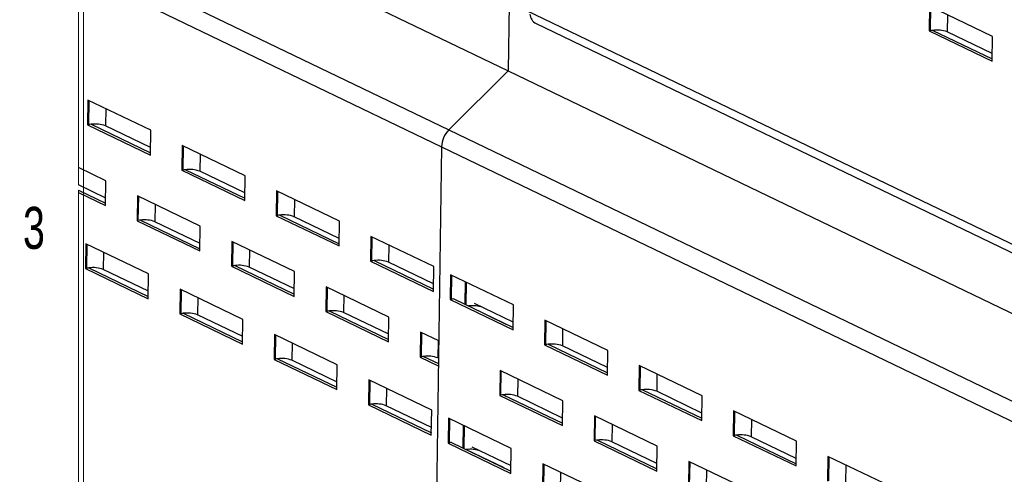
# Paper-space layout 'Sheet3' of a CAD drawing. Header units: inches. Extents: x 0.5 to 19.2, y -4 to 10.7.
# Tile 8 of 27: x 0.5 to 2.9, y 5.7 to 6.9. Entities that reach past the tile are written whole.
import ezdxf

# ---------------------------------------------------------------- set-up
doc = ezdxf.new("R2010")
doc.units = ezdxf.units.IN
doc.header["$MEASUREMENT"] = 0
doc.styles.add('SLDTEXTSTYLE0', font='TXT', dxfattribs={"width": 0.7})

psp = doc.layouts.new('Sheet3')

# ---------------------------------------------------------------- linework, layer by layer
at = {"color": 7, "linetype": 'Continuous', "lineweight": 18}
for p, q in [((0.6262516, 10.5170732), (0.6262516, 0.5170732)), ((0.6139185, 8.0348932), (0.6139185, 6.4455612)), ((0.6139185, 6.4323249), (0.6139185, 5.5073038))]:
    psp.add_line(p, q, dxfattribs=at)
at = {"color": 7, "linetype": 'Continuous', "lineweight": 25}
for p, q in [((0.6139185, 7.2411716), (1.6782918, 6.7283926)), ((1.5201318, 6.9764725), (4.9124979, 5.3421456)), ((1.6807481, 6.8937985), (1.6782918, 6.7283919)), ((2.7228824, 6.8886851), (2.7219689, 6.8271711)), ((2.8785216, 6.8137034), (2.7228824, 6.8886851)), ((1.7475972, 6.84546), (4.7159176, 5.4154239)), ((2.7219689, 6.8271711), (2.7250858, 6.8278159)), ((2.7219689, 6.8271711), (2.8776082, 6.7521894)), ((2.7305905, 6.8286965), (2.8776919, 6.7578281)), ((2.8778871, 6.7709704), (2.766132, 6.8248102)), ((2.8776082, 6.7521894), (2.8785216, 6.8137034)), ((1.6782918, 6.7283919), (1.5315802, 6.5818376)), ((1.6782918, 6.7283919), (5.0706579, 5.094065)), ((0.6375586, 6.6557846), (0.6366451, 6.5942705)), ((0.7931979, 6.5808029), (0.6375586, 6.6557846)), ((0.6366451, 6.5942705), (0.6397621, 6.5949153)), ((0.6366451, 6.5942705), (0.7922844, 6.5192888)), ((0.6452668, 6.595796), (0.7923681, 6.5249276)), ((0.7925633, 6.5380698), (0.6808082, 6.5919097)), ((0.7922844, 6.5192888), (0.7931979, 6.5808029)), ((1.5315802, 6.5818376), (4.9239463, 4.9475106)), ((0.8712846, 6.5431834), (0.8703711, 6.4816693)), ((1.0269239, 6.4682016), (0.8712846, 6.5431834)), ((1.5136494, 6.5399501), (1.4827845, 4.461521)), ((1.5136494, 6.5399501), (4.9060153, 4.9056232)), ((0.6820492, 6.4557769), (0.6139185, 6.4886)), ((0.8703711, 6.4816693), (0.8734881, 6.4823141)), ((0.8703711, 6.4816693), (1.0260103, 6.4066876)), ((0.8789928, 6.4831948), (1.0260941, 6.4123263)), ((1.0262893, 6.4254686), (0.9145342, 6.4793084)), ((1.0260103, 6.4066876), (1.0269239, 6.4682016)), ((0.6814146, 6.4130439), (0.6139185, 6.4455612)), ((0.6811357, 6.3942629), (0.6820492, 6.4557769)), ((0.6139185, 6.4323249), (0.6812195, 6.3999016)), ((0.6139185, 6.4266458), (0.6811357, 6.3942629)), ((0.7601359, 6.4181574), (0.7592224, 6.3566433)), ((0.9157752, 6.3431757), (0.7601359, 6.4181574)), ((1.1050106, 6.4305821), (1.1040971, 6.369068)), ((1.2606499, 6.3556003), (1.1050106, 6.4305821)), ((1.1040971, 6.369068), (1.1072141, 6.3697128)), ((1.1040971, 6.369068), (1.2597364, 6.2940863)), ((1.1127188, 6.3705935), (1.2598201, 6.2997251)), ((0.7592224, 6.3566433), (0.7623394, 6.3572881)), ((0.7592224, 6.3566433), (0.9148618, 6.2816616)), ((0.7678441, 6.3581688), (0.9149454, 6.2873003)), ((0.9151406, 6.3004426), (0.8033855, 6.3542824)), ((0.9148618, 6.2816616), (0.9157752, 6.3431757)), ((1.2600153, 6.3128673), (1.1482602, 6.3667071)), ((1.2597364, 6.2940863), (1.2606499, 6.3556003)), ((0.6322714, 6.2997488), (0.6313579, 6.2382347)), ((0.7879107, 6.224767), (0.6322714, 6.2997488)), ((0.993862, 6.3055561), (0.9929485, 6.2440421)), ((1.1495012, 6.2305744), (0.993862, 6.3055561)), ((1.3387366, 6.3179808), (1.3378231, 6.2564668)), ((1.4943759, 6.2429991), (1.3387366, 6.3179808)), ((1.0015702, 6.2455675), (1.1486715, 6.1746991)), ((1.3378231, 6.2564668), (1.3409401, 6.2571115)), ((1.3378231, 6.2564668), (1.4934624, 6.181485)), ((1.3464448, 6.2579922), (1.4935461, 6.1871238)), ((1.4937413, 6.2002661), (1.3819862, 6.2541059)), ((0.6313579, 6.2382347), (0.6344749, 6.2388795)), ((0.6313579, 6.2382347), (0.7869972, 6.163253)), ((0.6399796, 6.2397602), (0.7870809, 6.1688917)), ((0.7872761, 6.182034), (0.675521, 6.2358738)), ((0.7869972, 6.163253), (0.7879107, 6.224767)), ((0.9929485, 6.2440421), (0.9960655, 6.2446868)), ((0.9929485, 6.2440421), (1.1485877, 6.1690603)), ((1.1488666, 6.1878414), (1.0371116, 6.2416811)), ((1.1485877, 6.1690603), (1.1495012, 6.2305744)), ((1.4934624, 6.181485), (1.4943759, 6.2429991)), ((1.5360053, 6.2229427), (1.5350918, 6.1614287)), ((1.6916446, 6.147961), (1.5360053, 6.2229427)), ((1.5724626, 6.2053788), (1.5716328, 6.1495035)), ((0.8659975, 6.1871475), (0.865084, 6.1256334)), ((1.0216367, 6.1121658), (0.8659975, 6.1871475)), ((1.227588, 6.1929548), (1.2266745, 6.1314408)), ((1.3832272, 6.1179731), (1.227588, 6.1929548)), ((1.5350918, 6.1614287), (1.5382088, 6.1620734)), ((1.5350918, 6.1614287), (1.6907311, 6.0864469)), ((1.5437135, 6.1629541), (1.6908148, 6.0920857)), ((1.69101, 6.105228), (1.5950264, 6.1514696)), ((1.6907311, 6.0864469), (1.6916446, 6.147961)), ((0.865084, 6.1256334), (0.8682009, 6.1262782)), ((0.865084, 6.1256334), (1.0207232, 6.0506517)), ((0.8737056, 6.1271589), (1.020807, 6.0562905)), ((1.0210021, 6.0694327), (0.9092471, 6.1232725)), ((1.2266745, 6.1314408), (1.2297915, 6.1320856)), ((1.2266745, 6.1314408), (1.3823137, 6.0564591)), ((1.2352961, 6.1329663), (1.3823975, 6.0620978)), ((1.3825926, 6.0752401), (1.2708376, 6.1290799)), ((1.5801708, 6.145391), (1.6731268, 6.1006079)), ((1.0207232, 6.0506517), (1.0216367, 6.1121658)), ((1.3823137, 6.0564591), (1.3832272, 6.1179731)), ((1.6731268, 6.1006079), (1.6731258, 6.1006077)), ((1.6731268, 6.1006079), (1.6731268, 6.1006072)), ((1.7697313, 6.1103414), (1.7688178, 6.0488274)), ((1.9253706, 6.0353597), (1.7697313, 6.1103414)), ((1.0997234, 6.0745462), (1.0988099, 6.0130322)), ((1.2553627, 5.9995645), (1.0997234, 6.0745462)), ((1.461314, 6.0803536), (1.4604005, 6.0188395)), ((1.5065011, 6.0585839), (1.461314, 6.0803536)), ((1.7774395, 6.0503529), (1.9245408, 5.9794844)), ((1.7688178, 6.0488274), (1.7719348, 6.0494722)), ((1.7688178, 6.0488274), (1.9244571, 5.9738457)), ((1.924736, 5.9926267), (1.8129809, 6.0464665)), ((1.9244571, 5.9738457), (1.9253706, 6.0353597)), ((1.0988099, 6.0130322), (1.1019269, 6.013677)), ((1.0988099, 6.0130322), (1.2544492, 5.9380505)), ((1.1074316, 6.0145576), (1.2545329, 5.9436892)), ((1.2547281, 5.9568315), (1.142973, 6.0106713)), ((1.4604005, 6.0188395), (1.4635175, 6.0194843)), ((1.4604005, 6.0188395), (1.5055876, 5.9970699)), ((1.4690221, 6.020365), (1.5056713, 6.0027086)), ((1.5058665, 6.0158509), (1.5045636, 6.0164786)), ((1.2544492, 5.9380505), (1.2553627, 5.9995645)), ((1.6585827, 5.9853155), (1.6576692, 5.9238014)), ((1.8142219, 5.9103338), (1.6585827, 5.9853155)), ((2.0034573, 5.9977402), (2.0025438, 5.9362261)), ((2.1590966, 5.9227585), (2.0034573, 5.9977402)), ((1.3334494, 5.961945), (1.332536, 5.9004309)), ((1.4890887, 5.8869632), (1.3334494, 5.961945)), ((2.0025438, 5.9362261), (2.0056608, 5.9368709)), ((2.0025438, 5.9362261), (2.1581831, 5.8612444)), ((2.0111655, 5.9377516), (2.1582668, 5.8668832)), ((2.158462, 5.8800254), (2.0467069, 5.9338652)), ((1.6576692, 5.9238014), (1.6607862, 5.9244462)), ((1.6576692, 5.9238014), (1.8133084, 5.8488197)), ((1.6662909, 5.9253269), (1.8133922, 5.8544585)), ((1.6705296, 5.9257113), (1.6704938, 5.923302)), ((1.8135873, 5.8676007), (1.7018323, 5.9214405)), ((1.8133084, 5.8488197), (1.8142219, 5.9103338)), ((2.1581831, 5.8612444), (2.1590966, 5.9227585)), ((1.332536, 5.9004309), (1.3356529, 5.9010757)), ((1.332536, 5.9004309), (1.4881752, 5.8254492)), ((1.3411576, 5.9019564), (1.4882589, 5.8310879)), ((1.4884541, 5.8442302), (1.3766991, 5.89807)), ((1.4881752, 5.8254492), (1.4890887, 5.8869632)), ((2.2371833, 5.8851389), (2.2362698, 5.8236249)), ((2.3928226, 5.8101572), (2.2371833, 5.8851389)), ((1.5307181, 5.8669069), (1.5298046, 5.8053928)), ((1.6863574, 5.7919251), (1.5307181, 5.8669069)), ((1.8923087, 5.8727142), (1.8913952, 5.8112002)), ((2.0479479, 5.7977325), (1.8923087, 5.8727142)), ((1.5671754, 5.849343), (1.5663457, 5.7934677)), ((1.5298046, 5.8053928), (1.5329216, 5.8060376)), ((1.5384263, 5.8069183), (1.6855276, 5.7360498)), ((1.8913952, 5.8112002), (1.8945122, 5.8118449)), ((1.8913952, 5.8112002), (2.0470344, 5.7362184)), ((1.9000169, 5.8127256), (2.0471182, 5.7418572)), ((2.0473133, 5.7549995), (1.9355583, 5.8088393)), ((2.2362698, 5.8236249), (2.2393868, 5.8242696)), ((2.2362698, 5.8236249), (2.3919091, 5.7486432)), ((2.2448915, 5.8251503), (2.3919928, 5.7542819)), ((2.392188, 5.7674242), (2.2804329, 5.821264)), ((2.3919091, 5.7486432), (2.3928226, 5.8101572)), ((1.5298046, 5.8053928), (1.6854439, 5.7304111)), ((1.5748836, 5.7893551), (1.6678397, 5.744572)), ((1.6857228, 5.7491921), (1.5897392, 5.7954338)), ((1.6854439, 5.7304111), (1.6863574, 5.7919251)), ((2.0470344, 5.7362184), (2.0479479, 5.7977325)), ((2.1260347, 5.7601129), (2.1251212, 5.6985989)), ((2.2816739, 5.6851312), (2.1260347, 5.7601129)), ((2.4709093, 5.7725376), (2.4699959, 5.7110236)), ((2.6265485, 5.6975559), (2.4709093, 5.7725376)), ((1.6678397, 5.744572), (1.6678386, 5.7445718)), ((1.6678397, 5.744572), (1.6678397, 5.7445713)), ((1.7644441, 5.7543056), (1.7635306, 5.6927916)), ((1.9200834, 5.6793239), (1.7644441, 5.7543056))]:
    psp.add_line(p, q, dxfattribs=at)
at = {"color": 8, "linetype": 'Continuous', "lineweight": 25}
for p, q in [((0.6139185, 7.0239366), (1.5315807, 6.581838)), ((0.6139185, 6.9734108), (1.5136495, 6.5399509)), ((2.7250858, 6.8278159), (2.7259677, 6.8871988)), ((2.7667666, 6.8675432), (2.766132, 6.8248102)), ((0.6397621, 6.5949153), (0.640644, 6.6542982)), ((0.6814428, 6.6346427), (0.6808082, 6.5919097)), ((0.8734881, 6.4823141), (0.8743699, 6.5416969)), ((0.9151688, 6.5220414), (0.9145342, 6.4793084)), ((0.7623394, 6.3572881), (0.7632213, 6.4166709)), ((1.1072141, 6.3697128), (1.1080959, 6.4290957)), ((0.8040202, 6.3970154), (0.8033855, 6.3542824)), ((1.1488948, 6.4094402), (1.1482602, 6.3667071)), ((0.6344749, 6.2388795), (0.6353568, 6.2982624)), ((0.9960655, 6.2446868), (0.9969473, 6.3040697)), ((1.3409401, 6.2571115), (1.3418219, 6.3164944)), ((1.3826208, 6.2968389), (1.3819862, 6.2541059)), ((0.6761556, 6.2786068), (0.675521, 6.2358738)), ((1.0377462, 6.2844142), (1.0371116, 6.2416811)), ((1.5382088, 6.1620734), (1.5390906, 6.2214563)), ((1.5747182, 6.1480171), (1.5755479, 6.2038924)), ((0.8682009, 6.1262782), (0.8690828, 6.1856611)), ((1.2297915, 6.1320856), (1.2306733, 6.1914684)), ((1.2714721, 6.1718129), (1.2708376, 6.1290799)), ((0.9098816, 6.1660056), (0.9092471, 6.1232725)), ((1.7719348, 6.0494722), (1.7728166, 6.108855)), ((1.4635175, 6.0194843), (1.4643993, 6.0788672)), ((1.8136155, 6.0891995), (1.8129809, 6.0464665)), ((1.1019269, 6.013677), (1.1028088, 6.0730598)), ((1.1436076, 6.0534043), (1.142973, 6.0106713)), ((1.5051982, 6.0592117), (1.5045636, 6.0164786)), ((1.6607862, 5.9244462), (1.661668, 5.9838291)), ((2.0056608, 5.9368709), (2.0065427, 5.9962538)), ((2.0473415, 5.9765983), (2.0467069, 5.9338652)), ((1.3356529, 5.9010757), (1.3365348, 5.9604586)), ((1.7024669, 5.9641736), (1.7018323, 5.9214405)), ((1.3773336, 5.940803), (1.3766991, 5.89807)), ((2.2393868, 5.8242696), (2.2402686, 5.8836525)), ((1.5329216, 5.8060376), (1.5338035, 5.8654205)), ((1.8945122, 5.8118449), (1.895394, 5.8712278)), ((2.2810675, 5.863997), (2.2804329, 5.821264)), ((1.569431, 5.7919813), (1.5702608, 5.8478566)), ((1.9361929, 5.8515723), (1.9355583, 5.8088393)), ((2.1282382, 5.6992437), (2.12912, 5.7586265)), ((2.4731128, 5.7116684), (2.4739947, 5.7710512)), ((1.7666476, 5.6934363), (1.7675295, 5.7528192)), ((1.8083283, 5.7331637), (1.8076937, 5.6904307)), ((2.1699188, 5.738971), (2.1692843, 5.696238)), ((2.5147935, 5.7513957), (2.514159, 5.7086627))]:
    psp.add_line(p, q, dxfattribs=at)
at = {"color": 7, "linetype": 'Continuous', "lineweight": 25}
for centre, radius, start, end in [((1.7613714, 6.8710038), 0.0290209, 184.1539833, 241.6647399), ((2.7380742, 6.7642737), 0.064856, 96.6260453, 101.5524247), ((2.7407325, 6.7569863), 0.0724238, 69.4694676, 98.0499528), ((0.65275, 6.5313768), 0.0648524, 96.6260579, 101.5526502), ((0.6554087, 6.5240858), 0.0724238, 69.4694676, 98.0499528), ((1.5752952, 6.538343), 0.0616667, 135.1447921, 178.5065631), ((0.8864806, 6.4187484), 0.0648799, 96.6273207, 101.5518935), ((0.8891347, 6.4114848), 0.0724236, 69.469385, 98.049893), ((1.1202067, 6.3061466), 0.0648805, 96.6273437, 101.5518705), ((1.1228607, 6.2988833), 0.0724238, 69.4694222, 98.0498686), ((0.7753299, 6.2937354), 0.0648668, 96.6268243, 101.55239), ((0.777986, 6.2864588), 0.0724236, 69.469385, 98.049893), ((1.0090545, 6.1811432), 0.0648576, 96.6264746, 101.5527397), ((1.011712, 6.1738575), 0.0724236, 69.4693859, 98.0498921), ((1.3539354, 6.1935286), 0.0648974, 96.6279865, 101.5512278), ((1.3565867, 6.186282), 0.0724238, 69.4694217, 98.049869), ((0.6474646, 6.1753317), 0.0648618, 96.6266345, 101.5525798), ((0.6501216, 6.1680512), 0.0724226, 69.4691902, 98.0500878), ((1.5511986, 6.0985251), 0.0648624, 96.6266562, 101.5525581), ((0.881192, 6.0627218), 0.0648706, 96.626968, 101.5522463), ((0.8838475, 6.0554492), 0.0724233, 69.4693147, 98.0499889), ((1.2427841, 6.0685198), 0.06488, 96.6274, 101.5519333), ((1.245438, 6.0612562), 0.0724236, 69.4693818, 98.049909), ((1.5903127, 6.0736813), 0.0724233, 69.4693214, 98.0499662), ((1.7849259, 5.9859158), 0.0648705, 96.6269936, 101.5522653), ((1.7875814, 5.9786429), 0.0724236, 69.4693717, 98.0499175), ((1.114917, 5.9501268), 0.0648642, 96.6267273, 101.5524869), ((1.1175735, 5.9428478), 0.0724235, 69.4693707, 98.0499365), ((1.4765078, 5.9559327), 0.0648656, 96.6268179, 101.5524558), ((1.4791641, 5.948655), 0.0724236, 69.4693813, 98.0499387), ((2.0186508, 5.873321), 0.064864, 96.6267431, 101.5525074), ((2.0213074, 5.8660418), 0.0724235, 69.4693536, 98.0499554), ((1.6737765, 5.8608946), 0.0648657, 96.6267907, 101.5524301), ((1.6764328, 5.853617), 0.0724235, 69.4693599, 98.049946), ((1.3486429, 5.8375259), 0.0648638, 96.6267, 101.552491), ((1.3512995, 5.8302465), 0.0724235, 69.4693597, 98.0499493), ((1.5459117, 5.7424865), 0.0648651, 96.6266682, 101.55236), ((1.9075023, 5.7482939), 0.0648651, 96.6266682, 101.55236), ((1.9101588, 5.7410159), 0.0724234, 69.4693471, 98.0499665), ((2.2523777, 5.7607143), 0.0648694, 96.6269253, 101.5522889), ((2.2550334, 5.7534404), 0.0724236, 69.4693811, 98.0499389), ((1.5850256, 5.7176453), 0.0724234, 69.4693497, 98.0499671)]:
    psp.add_arc(centre, radius, start, end, dxfattribs=at)

# ---------------------------------------------------------------- texts
at = {"color": 7, "linetype": 'Continuous', "lineweight": 0, "insert": (0.5037246, 6.3910002), "char_height": 0.1041667, "attachment_point": 2, "style": 'SLDTEXTSTYLE0'}
psp.add_mtext('3', dxfattribs=at)

doc.saveas('drawing.dxf')
